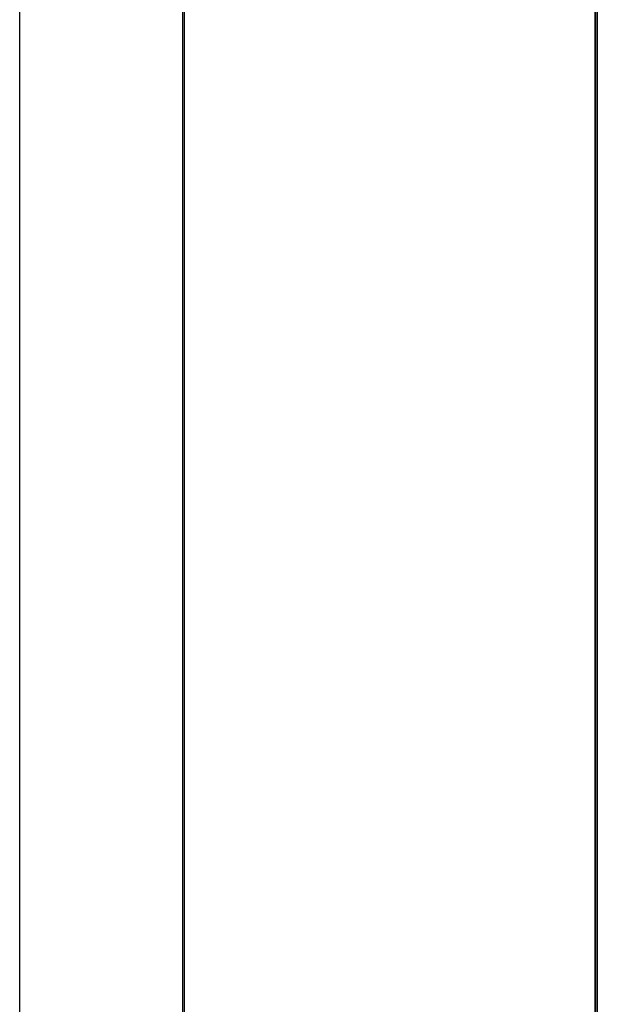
# Paper-space layout 'Sheet2' of a CAD drawing. Header units: millimetres. Extents: x 0 to 1118, y 0 to 864.
# Tile 114 of 199: x 783 to 801, y 435 to 465. Entities that reach past the tile are written whole.
import ezdxf

# ---------------------------------------------------------------- set-up
doc = ezdxf.new("R2010")
doc.units = ezdxf.units.MM

psp = doc.layouts.new('Sheet2')

# ---------------------------------------------------------------- linework, layer by layer
at = {"color": 7, "linetype": 'Continuous', "lineweight": 30}
for p, q in [((800.6453, 270.1663), (800.6453, 497.1396)), ((800.6953, 497.1396), (800.6953, 270.1663)), ((782.9286, 270.912), (782.9286, 496.4139)), ((800.6286, 275.1696), (800.6286, 492.1363)), ((787.9486, 276.7433), (787.9486, 490.5831)), ((787.9953, 276.7433), (787.9953, 490.5831))]:
    psp.add_line(p, q, dxfattribs=at)

doc.saveas('drawing.dxf')
